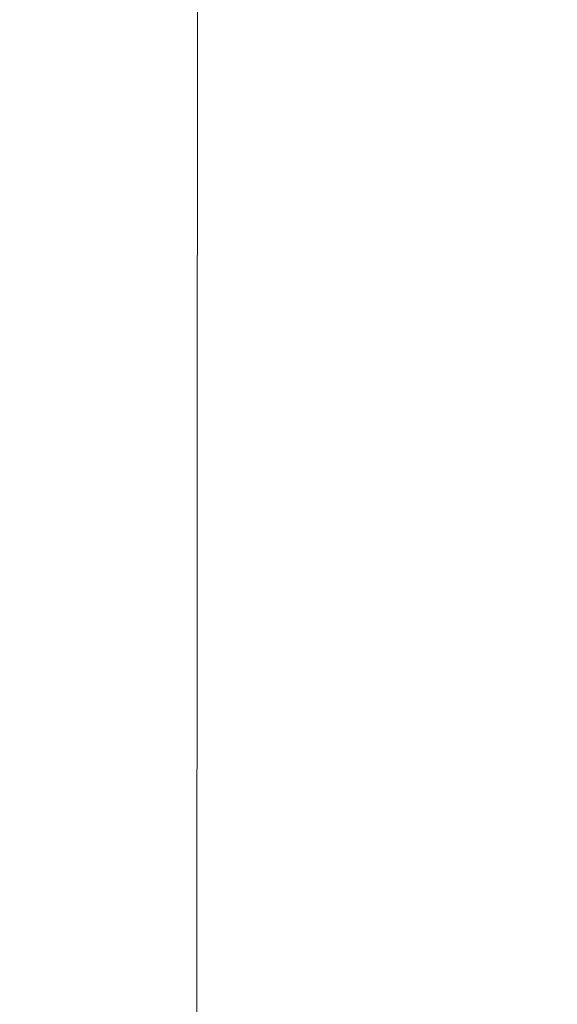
# Paper-space layout 'Sheet2' of a CAD drawing. Header units: millimetres. Extents: x 0 to 1118, y 0 to 864.
# Tile 106 of 199: x 713 to 750, y 397 to 465. Entities that reach past the tile are written whole.
import ezdxf

# ---------------------------------------------------------------- set-up
doc = ezdxf.new("R2010")
doc.units = ezdxf.units.MM
doc.styles.add('SLDTEXTSTYLE0', font='arial.ttf', dxfattribs={"width": 0.948})
doc.dimstyles.new('SLDDIMSTYLE1', dxfattribs={"dimtxt": 5.650301, "dimasz": 4.572, "dimexe": 0, "dimexo": 0.0625, "dimgap": 1.412575, "dimtad": 0, "dimtih": 1, "dimtoh": 1, "dimdec": 1, "dimlfac": 3, "dimrnd": 1e-09, "dimzin": 12, "dimdsep": 46, "dimtxsty": 'SLDTEXTSTYLE0', "dimsah": 1, "dimcen": 0.09, "dimadec": 0, "dimazin": 3, "dimtfac": 1, "dimtofl": 0, "dimtmove": 0, "dimatfit": 3, "dimfxl": 1, "dimfrac": 2, "dimtolj": 1, "dimtzin": 12, "dimarcsym": 0})

# ---------------------------------------------------------------- blocks, each defined once
blk = doc.blocks.new('_D_6')
at = {"color": 7, "linetype": 'Continuous', "lineweight": 0}
for p, q in [((749.512, 471.844), (723.573, 471.861)), ((725.174, 471.86), (725.122, 393.754)), ((725.059, 298.293), (725.11, 376.399)), ((749.397, 298.277), (723.459, 298.294))]:
    blk.add_line(p, q, dxfattribs=at)
for points in [[(725.174, 471.86), (724.409, 467.288), (725.933, 467.287)], [(725.059, 298.293), (725.824, 302.865), (724.3, 302.866)]]:
    blk.add_solid(points, dxfattribs=at)
at = {"color": 7, "linetype": 'Continuous', "lineweight": 0, "char_height": 5.8208, "attachment_point": 1, "style": 'SLDTEXTSTYLE0'}
for s, insert in [('520.7', (715.415, 392.58)), ('(20.50)', (712.828, 383.903))]:
    blk.add_mtext(s, dxfattribs=dict(at, insert=insert))

psp = doc.layouts.new('Sheet2')

# ---------------------------------------------------------------- dimensions: what is measured, and where the dimension line sits
at = {"color": 7, "linetype": 'Continuous', "lineweight": 0}
dim = psp.add_linear_dim(base=(725.0587, 298.2933), p1=(751.1124, 471.8428), p2=(750.9976, 298.2761), angle=89.962076, text='<>\\P(20.50)', dimstyle='SLDDIMSTYLE1', dxfattribs=at)
dim.commit()
dim.dimension.update_dxf_attribs({"geometry": '_D_6', "text_midpoint": (725.1162, 385.0766), "dimtype": 160})

doc.saveas('drawing.dxf')
